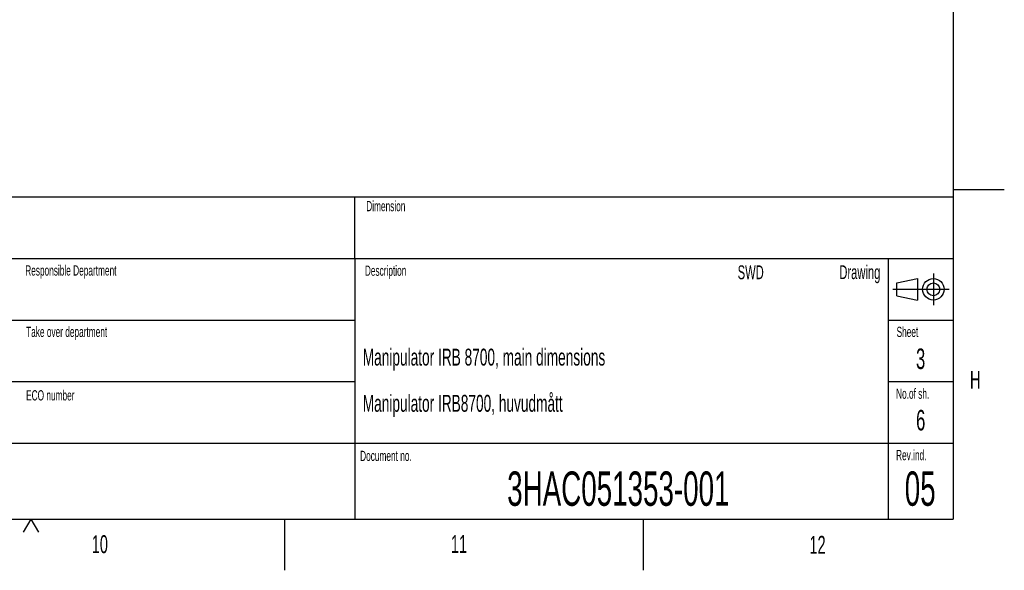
# Model space of a CAD drawing. Extents: x 0 to 8410, y 0 to 5940.
# Tile 85 of 212: x 6488 to 8410, y 0 to 1074. Entities that reach past the tile are written whole.
import ezdxf

# ---------------------------------------------------------------- set-up
doc = ezdxf.new("R2010")
doc.units = 0
doc.header["$LTSCALE"] = 10
doc.linetypes.add('CENTERX2', pattern=[20.32, 12.7, -2.54, 2.54, -2.54])
doc.layers.get('0').update_dxf_attribs({"linetype": 'CONTINUOUS'})
doc.styles.add('SLDTEXTSTYLE0', font='TXT', dxfattribs={"width": 0.605})

msp = doc.modelspace()

# ---------------------------------------------------------------- linework, layer by layer
at = {"color": 7, "linetype": 'CONTINUOUS'}
for p, q in [((8310, 5840), (8310, 100)), ((8310, 742.5), (8410, 742.5)), ((5770, 728), (8310, 728)), ((7142, 608), (7142, 728)), ((5770, 608), (8310, 608)), ((7142, 608), (7142, 248)), ((8183, 608), (8183, 100)), ((8200.5, 560.5), (8240.5, 569)), ((8200.5, 535.5), (8200.5, 560.5)), ((8240.5, 569), (8240.5, 527)), ((8200.5, 535.5), (8240.5, 527)), ((5770, 488), (7142, 488)), ((8183, 488), (8310, 488)), ((5770, 368), (7142, 368)), ((8183, 368), (8310, 368)), ((5770, 248), (8310, 248)), ((7142, 248), (7142, 100)), ((200, 100), (8310, 100)), ((6510, 100), (6495, 74.02)), ((6510, 100), (6525, 74.02)), ((7005, 100), (7005, 0)), ((7705, 100), (7705, 0))]:
    msp.add_line(p, q, dxfattribs=at)
at = {"color": 7, "linetype": 'CENTERX2'}
for p, q in [((8271.5, 579), (8271.5, 517)), ((8192.5, 548), (8302.5, 548))]:
    msp.add_line(p, q, dxfattribs=at)
at = {"color": 7, "linetype": 'CONTINUOUS'}
for radius in [21, 12.5]:
    msp.add_circle((8271.5, 548), radius, dxfattribs=at)

# ---------------------------------------------------------------- texts
at = {"color": 7, "linetype": 'CONTINUOUS', "style": 'SLDTEXTSTYLE0'}
for s, insert, char_height, attachment_point in [('Dimension', (7164.48, 720.19), 20, 1), ('Responsible Department', (6498.8, 594.7), 20, 1), ('Drawing', (8168.07, 594.85), 27, 3), ('Description', (7161.76, 594.28), 20, 1), ('SWD', (7940.44, 594.6), 27, 3), ('Take over department', (6500.54, 475.01), 20, 1), ('Sheet', (8199.75, 474.87), 20, 1), ('Manipulator IRB 8700, main dimensions', (7157.63, 432.17), 33, 1), ('3', (8246.66, 432.46), 40, 2), ('H', (8342.98, 388.93), 35, 1), ('ECO number', (6500.54, 351.2), 20, 1), ('Manipulator IRB8700, huvudmått', (7157.63, 342.1), 33, 1), ('No.of sh.', (8198.75, 354.41), 20, 1), ('6', (8246.78, 312.7), 40, 2), ('Document no.', (7152.55, 233.15), 20, 1), ('Rev.ind.', (8198.7, 234.63), 20, 1), ('3HAC051353-001', (7656.59, 192.73), 67, 2), ('05', (8245.86, 192.78), 67, 2), ('10', (6628.72, 68.44), 35, 1), ('11', (7329.69, 68.54), 35, 1), ('12', (8029.67, 67.17), 35, 1)]:
    msp.add_mtext(s, dxfattribs=dict(at, insert=insert, char_height=char_height, attachment_point=attachment_point))

doc.saveas('drawing.dxf')
